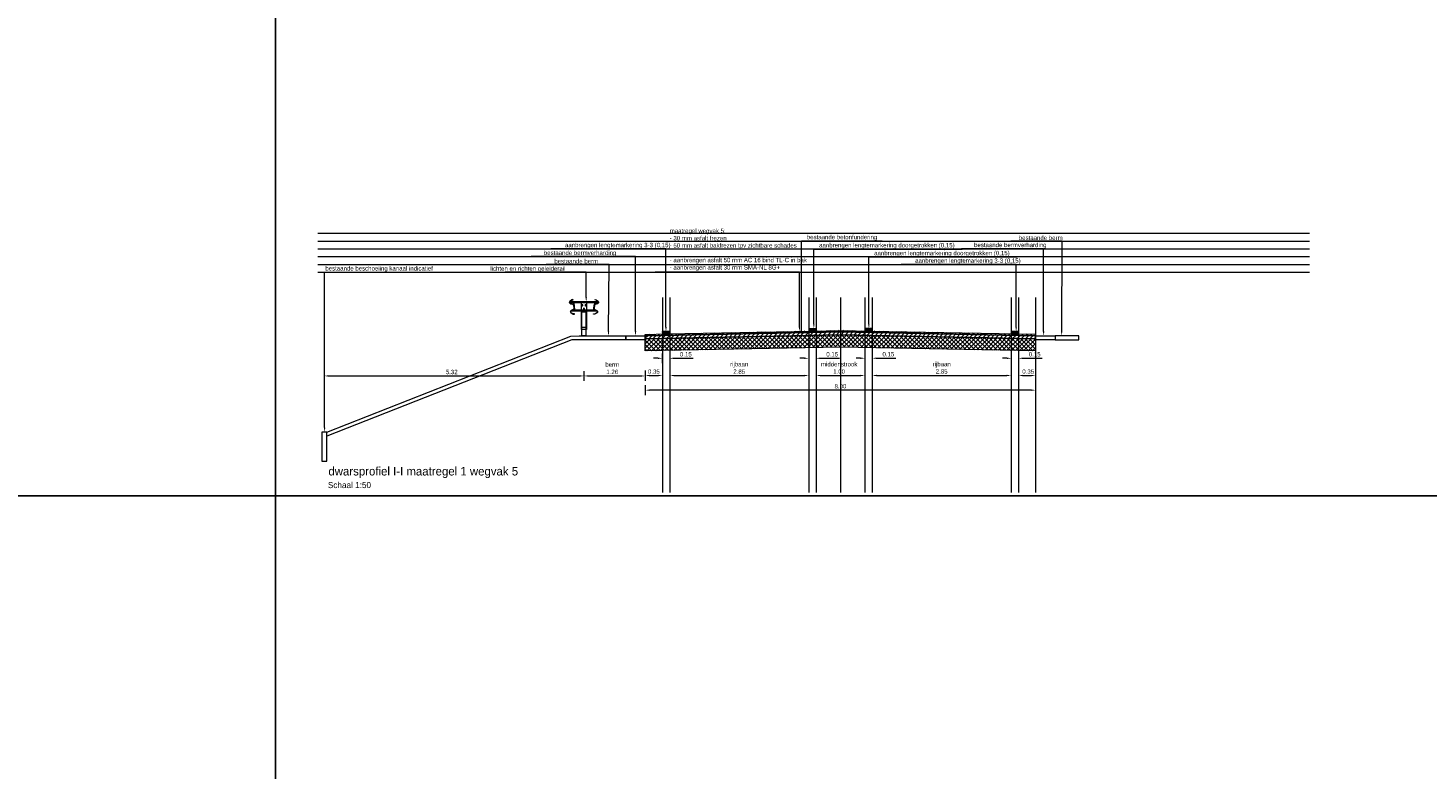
# Model space of a CAD drawing. Header units: metres. Extents: x 0 to 178216, y 0 to 407261.
# Tile 90 of 126: x 166920 to 166949, y 406220 to 406235. Entities that reach past the tile are written whole.
import ezdxf
from ezdxf import colors
from ezdxf.entities.mleader import LeaderData, LeaderLine
from ezdxf.math import Vec2, Vec3

# ---------------------------------------------------------------- set-up
doc = ezdxf.new("R2010")
doc.units = ezdxf.units.M
doc.header["$PDSIZE"] = 1
doc.layers.get('Defpoints').update_dxf_attribs({"lineweight": 18})
for name, color, linetype, lineweight in [('N-WE-VW-MARKERING_LANGS_STREEP_DOORGETROKKEN-G', 7, 'Continuous', 18), ('X-XX-AL-T35', 50, 'Continuous', 18), ('X-XX-AL-T50', 130, 'Continuous', 18), ('X-XX-AL-TEKENBLAD-M', 7, 'Continuous', 18), ('X-XX-AL-TEKENBLAD-S', 7, 'Continuous', 18), ('X-XX-AL-TEKENBLAD-T18', 10, 'Continuous', 18)]:
    doc.layers.add(name, color=color, linetype=linetype, lineweight=lineweight)
doc.layers.add('X-XX-AL-HULPLIJN-G', color=210, linetype='Continuous', lineweight=18, plot=False)
doc.styles.add('Futurabook1-1000', font='LT.TTF', dxfattribs={"height": 2.5})
doc.styles.add('NLCS-ISO-M50-T18', font='LT.TTF', dxfattribs={"height": 0.09})
doc.styles.add('NLCS-ISO-M500-T50', font='LT.TTF', dxfattribs={"height": 2.5})
doc.dimstyles.new('NLCS-M50-T18-PIJL_L2_H2', dxfattribs={"dimscale": 0.05, "dimtxt": 0.09, "dimasz": 1.8, "dimexe": 2, "dimexo": 2, "dimgap": 0.7, "dimtad": 1, "dimzin": 0, "dimdsep": 46, "dimtxsty": 'NLCS-ISO-M50-T18', "dimcen": 0, "dimdle": 2, "dimclrd": 256, "dimclre": 256, "dimclrt": 10, "dimazin": 0, "dimtfac": 1, "dimtofl": 0, "dimtmove": 0, "dimatfit": 3, "dimfxl": 2, "dimfxlon": 1, "dimtfillclr": 256, "dimtolj": 1, "dimtzin": 0, "dimlwd": -1, "dimlwe": -1, "dimarcsym": 0})
pattern_1 = [(45, (56.24933, -18.54578), (-0.044901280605, 0.044901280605), [])]

# ---------------------------------------------------------------- blocks, each defined once
blk = doc.blocks.new('*D42')
at = {"layer": 'Defpoints', "color": 0, "transparency": 16777216}
for p in [(166931.662, 406228.87), (166932.919, 406228.889), (166932.919, 406228.045)]:
    blk.add_point(p, dxfattribs=at)
at = {"layer": 'X-XX-AL-TEKENBLAD-M', "transparency": 16777216}
for p, q in [((166931.662, 406228.145), (166931.662, 406227.945)), ((166932.919, 406228.145), (166932.919, 406227.945)), ((166931.752, 406228.045), (166932.829, 406228.045))]:
    blk.add_line(p, q, dxfattribs=at)
for points in [[(166931.752, 406228.06), (166931.752, 406228.03), (166931.662, 406228.045)], [(166932.829, 406228.06), (166932.829, 406228.03), (166932.919, 406228.045)]]:
    blk.add_solid(points, dxfattribs=at)
at = {"layer": 'X-XX-AL-TEKENBLAD-M', "color": 10, "transparency": 16777216, "insert": (166932.241, 406228.203), "char_height": 0.09, "attachment_point": 5, "style": 'NLCS-ISO-M50-T18'}
blk.add_mtext('\\A1;berm\\P1.26', dxfattribs=at)
blk = doc.blocks.new('*D43')
at = {"layer": 'Defpoints', "color": 0, "transparency": 16777216}
for p in [(166931.662, 406228.87), (166931.662, 406228.045), (166926.34, 406226.886)]:
    blk.add_point(p, dxfattribs=at)
at = {"layer": 'X-XX-AL-TEKENBLAD-M', "transparency": 16777216}
for p, q in [((166926.34, 406227.945), (166926.34, 406228.145)), ((166931.662, 406228.145), (166931.662, 406227.945)), ((166926.43, 406228.045), (166931.572, 406228.045))]:
    blk.add_line(p, q, dxfattribs=at)
for points in [[(166926.43, 406228.06), (166926.43, 406228.03), (166926.34, 406228.045)], [(166931.572, 406228.06), (166931.572, 406228.03), (166931.662, 406228.045)]]:
    blk.add_solid(points, dxfattribs=at)
at = {"layer": 'X-XX-AL-TEKENBLAD-M', "color": 10, "transparency": 16777216, "insert": (166928.951, 406228.126), "char_height": 0.09, "attachment_point": 5, "style": 'NLCS-ISO-M50-T18'}
blk.add_mtext('\\A1;5.32', dxfattribs=at)
blk = doc.blocks.new('*D165')
at = {"layer": 'Defpoints', "color": 0, "transparency": 16777216}
for p in [(166936.269, 406228.967), (166933.419, 406228.908), (166936.269, 406228.054)]:
    blk.add_point(p, dxfattribs=at)
at = {"layer": 'X-XX-AL-TEKENBLAD-M', "transparency": 16777216}
for p, q in [((166933.419, 406228.154), (166933.419, 406227.954)), ((166936.269, 406228.154), (166936.269, 406227.954)), ((166933.509, 406228.054), (166936.179, 406228.054))]:
    blk.add_line(p, q, dxfattribs=at)
for points in [[(166933.509, 406228.069), (166933.509, 406228.039), (166933.419, 406228.054)], [(166936.179, 406228.069), (166936.179, 406228.039), (166936.269, 406228.054)]]:
    blk.add_solid(points, dxfattribs=at)
at = {"layer": 'X-XX-AL-TEKENBLAD-M', "color": 10, "transparency": 16777216, "insert": (166934.844, 406228.211), "char_height": 0.09, "attachment_point": 5, "style": 'NLCS-ISO-M50-T18'}
blk.add_mtext('\\A1;rijbaan\\P2.85', dxfattribs=at)
blk = doc.blocks.new('*D166')
at = {"layer": 'Defpoints', "color": 0, "transparency": 16777216}
for p in [(166936.419, 406228.968), (166937.419, 406228.968), (166937.419, 406228.054)]:
    blk.add_point(p, dxfattribs=at)
at = {"layer": 'X-XX-AL-TEKENBLAD-M', "transparency": 16777216}
for p, q in [((166936.419, 406228.154), (166936.419, 406227.954)), ((166937.419, 406228.154), (166937.419, 406227.954)), ((166936.509, 406228.054), (166937.329, 406228.054))]:
    blk.add_line(p, q, dxfattribs=at)
for points in [[(166936.509, 406228.069), (166936.509, 406228.039), (166936.419, 406228.054)], [(166937.329, 406228.069), (166937.329, 406228.039), (166937.419, 406228.054)]]:
    blk.add_solid(points, dxfattribs=at)
at = {"layer": 'X-XX-AL-TEKENBLAD-M', "color": 10, "transparency": 16777216, "insert": (166936.893, 406228.211), "char_height": 0.09, "attachment_point": 5, "style": 'NLCS-ISO-M50-T18'}
blk.add_mtext('\\A1;middenstrook\\P1.00', dxfattribs=at)
blk = doc.blocks.new('*D167')
at = {"layer": 'Defpoints', "color": 0, "transparency": 16777216}
for p in [(166937.569, 406228.965), (166940.419, 406228.908), (166940.419, 406228.055)]:
    blk.add_point(p, dxfattribs=at)
at = {"layer": 'X-XX-AL-TEKENBLAD-M', "transparency": 16777216}
for p, q in [((166937.569, 406228.155), (166937.569, 406227.955)), ((166940.419, 406228.155), (166940.419, 406227.955)), ((166937.659, 406228.055), (166940.329, 406228.055))]:
    blk.add_line(p, q, dxfattribs=at)
for points in [[(166937.659, 406228.07), (166937.659, 406228.04), (166937.569, 406228.055)], [(166940.329, 406228.07), (166940.329, 406228.04), (166940.419, 406228.055)]]:
    blk.add_solid(points, dxfattribs=at)
at = {"layer": 'X-XX-AL-TEKENBLAD-M', "color": 10, "transparency": 16777216, "insert": (166938.994, 406228.213), "char_height": 0.09, "attachment_point": 5, "style": 'NLCS-ISO-M50-T18'}
blk.add_mtext('\\A1;rijbaan\\P2.85', dxfattribs=at)
blk = doc.blocks.new('*D168')
at = {"layer": 'Defpoints', "color": 0, "transparency": 16777216}
for p in [(166940.569, 406228.906), (166940.919, 406228.899), (166940.919, 406228.054)]:
    blk.add_point(p, dxfattribs=at)
at = {"layer": 'X-XX-AL-TEKENBLAD-M', "transparency": 16777216}
for p, q in [((166940.569, 406228.154), (166940.569, 406227.954)), ((166940.919, 406228.154), (166940.919, 406227.954)), ((166940.659, 406228.054), (166940.829, 406228.054))]:
    blk.add_line(p, q, dxfattribs=at)
for points in [[(166940.659, 406228.069), (166940.659, 406228.039), (166940.569, 406228.054)], [(166940.829, 406228.069), (166940.829, 406228.039), (166940.919, 406228.054)]]:
    blk.add_solid(points, dxfattribs=at)
at = {"layer": 'X-XX-AL-TEKENBLAD-M', "color": 10, "transparency": 16777216, "insert": (166940.767, 406228.135), "char_height": 0.09, "attachment_point": 5, "style": 'NLCS-ISO-M50-T18'}
blk.add_mtext('\\A1;0.35', dxfattribs=at)
blk = doc.blocks.new('*D169')
at = {"layer": 'Defpoints', "color": 0, "transparency": 16777216}
for p in [(166932.919, 406228.898), (166933.269, 406228.905), (166933.269, 406228.054)]:
    blk.add_point(p, dxfattribs=at)
at = {"layer": 'X-XX-AL-TEKENBLAD-M', "transparency": 16777216}
for p, q in [((166932.919, 406228.154), (166932.919, 406227.954)), ((166933.269, 406228.154), (166933.269, 406227.954)), ((166933.009, 406228.054), (166933.179, 406228.054))]:
    blk.add_line(p, q, dxfattribs=at)
for points in [[(166933.009, 406228.069), (166933.009, 406228.039), (166932.919, 406228.054)], [(166933.179, 406228.069), (166933.179, 406228.039), (166933.269, 406228.054)]]:
    blk.add_solid(points, dxfattribs=at)
at = {"layer": 'X-XX-AL-TEKENBLAD-M', "color": 10, "transparency": 16777216, "insert": (166933.094, 406228.135), "char_height": 0.09, "attachment_point": 5, "style": 'NLCS-ISO-M50-T18'}
blk.add_mtext('\\A1;0.35', dxfattribs=at)
blk = doc.blocks.new('*D172')
at = {"layer": 'Defpoints', "color": 0, "transparency": 16777216}
for p in [(166932.919, 406228.558), (166940.919, 406228.559), (166932.919, 406227.754)]:
    blk.add_point(p, dxfattribs=at)
at = {"layer": 'X-XX-AL-TEKENBLAD-M', "transparency": 16777216}
for p, q in [((166932.919, 406227.854), (166932.919, 406227.654)), ((166940.919, 406227.854), (166940.919, 406227.654)), ((166940.829, 406227.754), (166933.009, 406227.754))]:
    blk.add_line(p, q, dxfattribs=at)
for points in [[(166933.009, 406227.769), (166933.009, 406227.739), (166932.919, 406227.754)], [(166940.829, 406227.769), (166940.829, 406227.739), (166940.919, 406227.754)]]:
    blk.add_solid(points, dxfattribs=at)
at = {"layer": 'X-XX-AL-TEKENBLAD-M', "color": 10, "transparency": 16777216, "insert": (166936.919, 406227.834), "char_height": 0.09, "attachment_point": 5, "style": 'NLCS-ISO-M50-T18'}
blk.add_mtext('\\A1;8.00', dxfattribs=at)
blk = doc.blocks.new('*D170')
at = {"layer": 'Defpoints', "color": 0, "transparency": 16777216}
for p in [(166933.268, 406228.905), (166933.419, 406228.908), (166933.419, 406228.408)]:
    blk.add_point(p, dxfattribs=at)
at = {"layer": 'X-XX-AL-TEKENBLAD-M', "transparency": 16777216}
for p, q in [((166933.178, 406228.408), (166933.088, 406228.408)), ((166933.268, 406228.508), (166933.268, 406228.308)), ((166933.419, 406228.508), (166933.419, 406228.308)), ((166933.509, 406228.408), (166933.9, 406228.408))]:
    blk.add_line(p, q, dxfattribs=at)
for points in [[(166933.178, 406228.423), (166933.178, 406228.393), (166933.268, 406228.408)], [(166933.509, 406228.423), (166933.509, 406228.393), (166933.419, 406228.408)]]:
    blk.add_solid(points, dxfattribs=at)
at = {"layer": 'X-XX-AL-TEKENBLAD-M', "color": 10, "transparency": 16777216, "insert": (166933.75, 406228.489), "char_height": 0.09, "attachment_point": 5, "style": 'NLCS-ISO-M50-T18'}
blk.add_mtext('\\A1;0.15', dxfattribs=at)
blk = doc.blocks.new('*D171')
at = {"layer": 'Defpoints', "color": 0, "transparency": 16777216}
for p in [(166936.269, 406228.967), (166936.419, 406228.968), (166936.419, 406228.408)]:
    blk.add_point(p, dxfattribs=at)
at = {"layer": 'X-XX-AL-TEKENBLAD-M', "transparency": 16777216}
for p, q in [((166936.179, 406228.408), (166936.089, 406228.408)), ((166936.269, 406228.508), (166936.269, 406228.308)), ((166936.419, 406228.508), (166936.419, 406228.308)), ((166936.509, 406228.408), (166936.9, 406228.408))]:
    blk.add_line(p, q, dxfattribs=at)
for points in [[(166936.179, 406228.423), (166936.179, 406228.393), (166936.269, 406228.408)], [(166936.509, 406228.423), (166936.509, 406228.393), (166936.419, 406228.408)]]:
    blk.add_solid(points, dxfattribs=at)
at = {"layer": 'X-XX-AL-TEKENBLAD-M', "color": 10, "transparency": 16777216, "insert": (166936.75, 406228.489), "char_height": 0.09, "attachment_point": 5, "style": 'NLCS-ISO-M50-T18'}
blk.add_mtext('\\A1;0.15', dxfattribs=at)
blk = doc.blocks.new('*D173')
at = {"layer": 'Defpoints', "color": 0, "transparency": 16777216}
for p in [(166937.42, 406229.019), (166937.57, 406229.016), (166937.57, 406228.409)]:
    blk.add_point(p, dxfattribs=at)
at = {"layer": 'X-XX-AL-TEKENBLAD-M', "transparency": 16777216}
for p, q in [((166937.33, 406228.409), (166937.24, 406228.409)), ((166937.42, 406228.509), (166937.42, 406228.309)), ((166937.57, 406228.509), (166937.57, 406228.309)), ((166937.66, 406228.409), (166938.051, 406228.409))]:
    blk.add_line(p, q, dxfattribs=at)
for points in [[(166937.33, 406228.424), (166937.33, 406228.394), (166937.42, 406228.409)], [(166937.66, 406228.424), (166937.66, 406228.394), (166937.57, 406228.409)]]:
    blk.add_solid(points, dxfattribs=at)
at = {"layer": 'X-XX-AL-TEKENBLAD-M', "color": 10, "transparency": 16777216, "insert": (166937.901, 406228.49), "char_height": 0.09, "attachment_point": 5, "style": 'NLCS-ISO-M50-T18'}
blk.add_mtext('\\A1;0.15', dxfattribs=at)
blk = doc.blocks.new('*D174')
at = {"layer": 'Defpoints', "color": 0, "transparency": 16777216}
for p in [(166940.42, 406228.958), (166940.57, 406228.955), (166940.57, 406228.408)]:
    blk.add_point(p, dxfattribs=at)
at = {"layer": 'X-XX-AL-TEKENBLAD-M', "transparency": 16777216}
for p, q in [((166940.33, 406228.408), (166940.24, 406228.408)), ((166940.42, 406228.508), (166940.42, 406228.308)), ((166940.57, 406228.508), (166940.57, 406228.308)), ((166940.66, 406228.408), (166941.051, 406228.408))]:
    blk.add_line(p, q, dxfattribs=at)
for points in [[(166940.33, 406228.423), (166940.33, 406228.393), (166940.42, 406228.408)], [(166940.66, 406228.423), (166940.66, 406228.393), (166940.57, 406228.408)]]:
    blk.add_solid(points, dxfattribs=at)
at = {"layer": 'X-XX-AL-TEKENBLAD-M', "color": 10, "transparency": 16777216, "insert": (166940.901, 406228.489), "char_height": 0.09, "attachment_point": 5, "style": 'NLCS-ISO-M50-T18'}
blk.add_mtext('\\A1;0.15', dxfattribs=at)

msp = doc.modelspace()

# ---------------------------------------------------------------- hatches: boundary and pattern name
at = {"layer": 'N-WE-VW-MARKERING_LANGS_STREEP_DOORGETROKKEN-G', "transparency": 33554559}
h = msp.add_hatch(color=256, dxfattribs=at)
h.dxf.hatch_style = 1
h.paths.add_polyline_path([(166936.418, 406229.0182), (166936.268, 406229.0152), (166936.269, 406228.9652), (166936.419, 406228.9682)])
h = msp.add_hatch(color=256, dxfattribs=at)
h.dxf.hatch_style = 1
h.paths.add_polyline_path([(166937.5699, 406229.0161), (166937.42, 406229.0191), (166937.419, 406228.9691), (166937.5689, 406228.9661)])
h = msp.add_hatch(color=256, dxfattribs=at)
h.dxf.hatch_style = 1
h.paths.add_polyline_path([(166933.4179, 406228.9583), (166933.268, 406228.9552), (166933.269, 406228.9052), (166933.419, 406228.9083)])
h = msp.add_hatch(color=256, dxfattribs=at)
h.dxf.hatch_style = 1
h.paths.add_polyline_path([(166940.5699, 406228.955), (166940.42, 406228.958), (166940.419, 406228.908), (166940.5689, 406228.905)])
at = {"layer": 'X-XX-AL-TEKENBLAD-S', "transparency": 33554687}
h = msp.add_hatch(dxfattribs=at)
h.set_pattern_fill('ANSI31', color=256, scale=0.02, angle=270)
h.set_pattern_definition([(315, (56.24933, 21.45422), (0.044901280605, 0.044901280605), [])])
h.paths.add_polyline_path([(166932.9277, 406228.8984), (166936.919, 406228.9787), (166940.9191, 406228.8991), (166940.9185, 406228.8691), (166936.919, 406228.9487), (166932.9277, 406228.8684)])
at = {"layer": 'X-XX-AL-TEKENBLAD-S'}
h = msp.add_hatch(dxfattribs=at)
h.set_pattern_fill('ANSI31', color=8, scale=0.02)
h.set_pattern_definition(pattern_1)
h.paths.add_polyline_path([(166936.919, 406228.9487), (166932.9189, 406228.8682), (166932.9191, 406228.8082), (166936.919, 406228.8887), (166940.9191, 406228.8091), (166940.9185, 406228.8691)])
h = msp.add_hatch(dxfattribs=at)
h.set_pattern_fill('ANSI31', color=8, scale=0.02)
h.set_pattern_definition(pattern_1)
h.paths.add_polyline_path([(166932.919, 406228.8682), (166936.919, 406228.9487), (166940.9185, 406228.8691), (166940.9191, 406228.8091), (166936.919, 406228.8887), (166932.919, 406228.8082)])
h = msp.add_hatch(dxfattribs=at)
h.set_pattern_fill('ANSI37', color=8, scale=0.02, angle=270)
h.set_pattern_definition([(315, (0.00879, -20.30842), (0.044901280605, 0.044901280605), []), (45, (0.00879, -20.30842), (-0.044901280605, 0.044901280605), [])])
h.paths.add_polyline_path([(166932.9191, 406228.8086), (166936.9191, 406228.889), (166940.9192, 406228.8095), (166940.9192, 406228.5595), (166936.9191, 406228.639), (166932.9191, 406228.5588)])

# ---------------------------------------------------------------- linework, layer by layer
at = {"layer": 'N-WE-VW-MARKERING_LANGS_STREEP_DOORGETROKKEN-G', "flags": 128}
for points in [[(166936.418, 406229.0182), (166936.268, 406229.0152), (166936.269, 406228.9652), (166936.419, 406228.9682), (166936.418, 406229.0182)], [(166937.5699, 406229.0161), (166937.42, 406229.0191), (166937.419, 406228.9691), (166937.5689, 406228.9661), (166937.5699, 406229.0161)], [(166933.4179, 406228.9583), (166933.268, 406228.9552), (166933.269, 406228.9052), (166933.419, 406228.9083), (166933.4179, 406228.9583)], [(166940.5699, 406228.955), (166940.42, 406228.958), (166940.419, 406228.908), (166940.5689, 406228.905), (166940.5699, 406228.955)]]:
    msp.add_lwpolyline(points, close=True, dxfattribs=at)
at = {"layer": 'X-XX-AL-HULPLIJN-G', "flags": 128}
for points in [[(166875.3375, 406245.5848), (166875.3375, 406225.5848), (166925.3375, 406225.5848), (166925.3375, 406245.5848)], [(166925.3375, 406245.5848), (166925.3375, 406225.5848), (166975.3375, 406225.5848), (166975.3375, 406245.5848)], [(166875.3375, 406225.5848), (166875.3375, 406205.5848), (166925.3375, 406205.5848), (166925.3375, 406225.5848)], [(166925.3375, 406225.5848), (166925.3375, 406205.5848), (166975.3375, 406205.5848), (166975.3375, 406225.5848)]]:
    msp.add_lwpolyline(points, close=True, dxfattribs=at)
for points in [[(166926.2063, 406230.9723), (166946.536, 406230.9723)], [(166926.2063, 406230.8123), (166946.536, 406230.8123)], [(166926.2063, 406230.6523), (166946.536, 406230.6523)], [(166926.2063, 406230.4923), (166946.536, 406230.4923)], [(166926.2063, 406230.3323), (166946.536, 406230.3323)], [(166926.2063, 406230.1723), (166946.536, 406230.1723)], [(166933.269, 406229.6526), (166933.269, 406225.6526)], [(166933.419, 406229.6526), (166933.419, 406225.6526)], [(166936.269, 406229.6526), (166936.269, 406225.6526)], [(166936.419, 406229.6526), (166936.419, 406225.6526)], [(166936.919, 406229.6526), (166936.919, 406225.6526)], [(166937.419, 406229.6526), (166937.419, 406225.6526)], [(166937.569, 406229.6526), (166937.569, 406225.6526)], [(166940.419, 406229.6526), (166940.419, 406225.6526)], [(166940.569, 406229.6526), (166940.569, 406225.6526)], [(166940.919, 406229.6526), (166940.919, 406225.6526)]]:
    msp.add_lwpolyline(points, dxfattribs=at)
at = {"layer": 'X-XX-AL-TEKENBLAD-S', "transparency": 33554687}
for p, q in [((166931.3727, 406229.565), (166931.3754, 406229.542)), ((166931.9527, 406229.565), (166931.3727, 406229.565)), ((166931.9501, 406229.542), (166931.3754, 406229.542)), ((166931.4473, 406229.542), (166931.4625, 406229.397)), ((166931.4511, 406229.542), (166931.4664, 406229.397)), ((166931.6124, 406228.9975), (166931.6124, 406229.5522)), ((166931.6124, 406229.5522), (166931.7124, 406229.5522)), ((166931.7124, 406229.5522), (166931.7124, 406228.9975)), ((166931.8744, 406229.542), (166931.8591, 406229.397)), ((166931.8782, 406229.542), (166931.863, 406229.397)), ((166931.9527, 406229.565), (166931.9501, 406229.542)), ((166931.4307, 406229.374), (166931.3951, 406229.374)), ((166931.3951, 406229.371), (166931.3951, 406229.374)), ((166931.9304, 406229.371), (166931.3951, 406229.371)), ((166931.4307, 406229.374), (166931.4547, 406229.397)), ((166931.4575, 406229.5178), (166931.4537, 406229.5174)), ((166931.8707, 406229.397), (166931.4547, 406229.397)), ((166931.4575, 406229.5178), (166931.4685, 406229.413)), ((166931.4685, 406229.413), (166931.4647, 406229.4126)), ((166931.6124, 406229.3622), (166931.7124, 406229.3622)), ((166931.6124, 406229.3572), (166931.7124, 406229.3572)), ((166931.6124, 406229.3458), (166931.6174, 406229.3458)), ((166931.6174, 406228.8704), (166931.6174, 406229.3458)), ((166931.6196, 406229.4952), (166931.6458, 406229.4952)), ((166931.6324, 406229.4753), (166931.6324, 406229.5138)), ((166931.6491, 406229.4252), (166931.6749, 406229.4252)), ((166931.6624, 406229.3976), (166931.6624, 406229.4438)), ((166931.6796, 406229.4952), (166931.7058, 406229.4952)), ((166931.6924, 406229.4765), (166931.6924, 406229.5138)), ((166931.7074, 406229.3458), (166931.7124, 406229.3458)), ((166931.7074, 406228.8704), (166931.7074, 406229.3458)), ((166931.868, 406229.5178), (166931.857, 406229.413)), ((166931.857, 406229.413), (166931.8608, 406229.4126)), ((166931.868, 406229.5178), (166931.8718, 406229.5174)), ((166931.8707, 406229.397), (166931.8947, 406229.374)), ((166931.9304, 406229.374), (166931.8947, 406229.374)), ((166931.9304, 406229.371), (166931.9304, 406229.374)), ((166931.7124, 406228.9975), (166931.6124, 406228.9975)), ((166931.7074, 406229.0425), (166931.6174, 406229.0425)), ((166931.6125, 406228.8704), (166931.606, 406228.8654)), ((166931.7125, 406228.8704), (166931.6125, 406228.8704)), ((166931.7125, 406228.8704), (166931.719, 406228.8654))]:
    msp.add_line(p, q, dxfattribs=at)
at = {"layer": 'X-XX-AL-TEKENBLAD-S', "transparency": 33554687, "flags": 128}
for points in [[(166931.4684, 406229.3166), (166931.4428, 406229.3179), (166931.3993, 406229.3396, -0.6229229), (166931.3996, 406229.3827), (166931.4419, 406229.4031, 0.3165431), (166931.4587, 406229.4333), (166931.4524, 406229.493, 0.3149109), (166931.4299, 406229.5189), (166931.3839, 406229.5305, -0.6226296), (166931.3749, 406229.5726), (166931.4128, 406229.6025), (166931.4377, 406229.6091), (166931.4369, 406229.612), (166931.4115, 406229.6053), (166931.373, 406229.5749, 0.6226296), (166931.3832, 406229.5275), (166931.4292, 406229.516, -0.3149109), (166931.4495, 406229.4926), (166931.4557, 406229.433, -0.3165431), (166931.4406, 406229.4058), (166931.3983, 406229.3854, 0.6229229), (166931.3979, 406229.3369), (166931.442, 406229.3149), (166931.4683, 406229.3136)], [(166931.8571, 406229.3166), (166931.8827, 406229.3179), (166931.9262, 406229.3396, 0.6229229), (166931.9259, 406229.3827), (166931.8836, 406229.4031, -0.3165431), (166931.8668, 406229.4333), (166931.873, 406229.493, -0.3149109), (166931.8956, 406229.5189), (166931.9416, 406229.5305, 0.6226296), (166931.9506, 406229.5726), (166931.9126, 406229.6025), (166931.8878, 406229.6091), (166931.8886, 406229.612), (166931.914, 406229.6053), (166931.9525, 406229.5749, -0.6226296), (166931.9423, 406229.5275), (166931.8963, 406229.516, 0.3149109), (166931.876, 406229.4926), (166931.8698, 406229.433, 0.3165431), (166931.8849, 406229.4058), (166931.9272, 406229.3854, -0.6229229), (166931.9276, 406229.3369), (166931.8835, 406229.3149), (166931.8572, 406229.3136)], [(166931.629, 406229.4832, 0.5773503), (166931.6359, 406229.4832), (166931.6402, 406229.4907, 1.7320508), (166931.6246, 406229.4907)], [(166931.659, 406229.4132, 0.5773503), (166931.6659, 406229.4132), (166931.6702, 406229.4207, 1.7320508), (166931.6546, 406229.4207)], [(166931.689, 406229.4832, 0.5773503), (166931.6959, 406229.4832), (166931.7002, 406229.4907, 1.7320508), (166931.6846, 406229.4907)]]:
    msp.add_lwpolyline(points, format="xyb", close=True, dxfattribs=at)
at = {"layer": 'X-XX-AL-TEKENBLAD-S', "flags": 128}
msp.add_lwpolyline([(166932.919, 406228.8982), (166933.3576, 406228.907), (166936.349, 406228.9668), (166936.919, 406228.9787), (166937.5327, 406228.9668), (166940.5381, 406228.9067), (166940.9191, 406228.8991), (166940.9185, 406228.8691), (166940.5627, 406228.8762), (166936.919, 406228.9487), (166932.919, 406228.8682), (166932.919, 406228.8982)], dxfattribs=at)
at = {"layer": 'X-XX-AL-TEKENBLAD-S', "color": 8, "flags": 128}
msp.add_lwpolyline([(166926.3906, 406226.8946), (166931.39, 406228.8646), (166931.5627, 406228.865), (166932.1186, 406228.8663), (166932.5192, 406228.8682), (166932.5192, 406228.7882), (166931.4146, 406228.7882), (166926.3906, 406226.8084), (166926.3906, 406226.8946)], dxfattribs=at)
for points in [[(166932.5192, 406228.8682), (166932.919, 406228.8682), (166932.919, 406228.7882), (166932.5192, 406228.7882)], [(166932.919, 406228.8682), (166936.919, 406228.9487), (166940.9185, 406228.8691), (166940.9185, 406228.8691), (166940.9191, 406228.8091), (166936.919, 406228.8887), (166932.919, 406228.8082), (166932.919, 406228.8682)], [(166932.9191, 406228.8086), (166936.9191, 406228.889), (166940.9192, 406228.8095), (166940.9192, 406228.8095), (166940.9192, 406228.5595), (166936.9191, 406228.639), (166932.9191, 406228.5588), (166932.9191, 406228.8086)], [(166940.9191, 406228.8695), (166941.3189, 406228.8695), (166941.3189, 406228.7895), (166940.9191, 406228.7895)], [(166941.8089, 406228.8695), (166941.3189, 406228.8695), (166941.3189, 406228.7895), (166941.8089, 406228.7895)], [(166926.2906, 406226.8946), (166926.2906, 406226.2946), (166926.3906, 406226.2946), (166926.3906, 406226.8946)]]:
    msp.add_lwpolyline(points, close=True, dxfattribs=at)

# ---------------------------------------------------------------- texts
at = {"layer": 'X-XX-AL-T35', "insert": (166926.4134, 406225.8698), "char_height": 0.125, "attachment_point": 1, "style": 'Futurabook1-1000'}
msp.add_mtext_dynamic_manual_height_columns('Schaal 1:50', width=5.387368, gutter_width=1.75, heights=[0], dxfattribs=at)
at = {"layer": 'X-XX-AL-T50', "insert": (166926.423, 406226.1787), "char_height": 0.175, "attachment_point": 1, "style": 'Futurabook1-1000'}
msp.add_mtext_dynamic_manual_height_columns('dwarsprofiel I-I maatregel 1 wegvak 5', width=8.139484, gutter_width=2.5, heights=[0], dxfattribs=at)

# ---------------------------------------------------------------- dimensions: what is measured, and where the dimension line sits
at = {"layer": 'X-XX-AL-TEKENBLAD-M'}
for base, p1, p2, picture, middle in [((166936.269, 406228.0538), (166933.419, 406228.9085), (166936.269, 406228.9669), '*D165', (166934.844, 406228.2115)), ((166940.419, 406228.0552), (166937.569, 406228.9655), (166940.419, 406228.9085), '*D167', (166938.994, 406228.2129))]:
    dim = msp.add_linear_dim(base=base, p1=p1, p2=p2, text='rijbaan\\P<>', dimstyle='NLCS-M50-T18-PIJL_L2_H2', dxfattribs=at)
    dim.commit()
    dim.dimension.update_dxf_attribs({"geometry": picture, "text_midpoint": middle})
for base, p1, p2, picture, middle in [((166936.419, 406228.4082), (166936.269, 406228.9669), (166936.419, 406228.9685), '*D171', (166936.7497, 406228.4889)), ((166937.5699, 406228.4092), (166937.42, 406229.0191), (166937.5699, 406229.0161), '*D173', (166937.9006, 406228.4899)), ((166933.419, 406228.4083), (166933.268, 406228.9054), (166933.419, 406228.9085), '*D170', (166933.7497, 406228.4891)), ((166940.5699, 406228.4082), (166940.42, 406228.958), (166940.5699, 406228.955), '*D174', (166940.9006, 406228.4889)), ((166932.919, 406227.7537), (166940.919, 406228.5591), (166932.919, 406228.5584), '*D172', (166936.919, 406227.8344))]:
    dim = msp.add_linear_dim(base=base, p1=p1, p2=p2, dimstyle='NLCS-M50-T18-PIJL_L2_H2', dxfattribs=at)
    dim.commit()
    dim.dimension.update_dxf_attribs({"geometry": picture, "text_midpoint": middle})
for base, p1, p2, text, picture, middle in [((166937.419, 406228.0537), (166936.419, 406228.9685), (166937.419, 406228.9685), 'middenstrook\\P<>', '*D166', (166936.8929, 406228.0537)), ((166932.9187, 406228.0449), (166931.6625, 406228.8704), (166932.9187, 406228.8895), 'berm\\P<>', '*D42', (166932.2406, 406228.0449))]:
    dim = msp.add_linear_dim(base=base, p1=p1, p2=p2, text=text, dimstyle='NLCS-M50-T18-PIJL_L2_H2', dxfattribs=at)
    dim.commit()
    dim.dimension.update_dxf_attribs({"geometry": picture, "text_midpoint": middle, "dimtype": 160})
for base, p1, p2, picture, middle in [((166931.6625, 406228.0449), (166926.3403, 406226.8858), (166931.6625, 406228.8704), '*D43', (166928.9514, 406228.0449)), ((166933.269, 406228.054), (166932.919, 406228.8982), (166933.269, 406228.9052), '*D169', (166933.094, 406228.054)), ((166940.9191, 406228.0543), (166940.569, 406228.9061), (166940.9191, 406228.8991), '*D168', (166940.7666, 406228.0543))]:
    dim = msp.add_linear_dim(base=base, p1=p1, p2=p2, dimstyle='NLCS-M50-T18-PIJL_L2_H2', dxfattribs=at)
    dim.commit()
    dim.dimension.update_dxf_attribs({"geometry": picture, "text_midpoint": middle, "dimtype": 160})

# ---------------------------------------------------------------- leaders
at = {"layer": 'X-XX-AL-TEKENBLAD-T18'}
ml = msp.add_multileader_mtext('Standard', dxfattribs=at)
ml.set_content('maatregel wegvak 5: \\P- 30 mm asfalt frezen \\P- 50 mm asfalt bakfrezen tpv zichtbare schades\\P\\P- aanbrengen asfalt 50 mm AC 16 bind TL-C in bak\\P- aanbrengen asfalt 30 mm SMA-NL 8G+', color=256, style='NLCS-ISO-M50-T18')
ml.set_leader_properties(color=256, linetype='ByLayer', lineweight=-1)
ml.build(insert=Vec2(0, 0))
ml.multileader.update_dxf_attribs({"text_left_attachment_type": 5, "text_right_attachment_type": 5, "dogleg_length": 0.09, "arrow_head_size": 0.09})
ctx = ml.context
ctx.base_point, ctx.char_height, ctx.arrow_head_size, ctx.landing_gap_size, ctx.plane_origin = Vec3(166933.4014, 406230.1723), 0.09, 0.09, 0.018, Vec3(166936.1531, 406229.2925)
ctx.left_attachment, ctx.right_attachment = 5, 5
notes = []
notes.append((ctx, [(1, (1, 1, 0), (166936.0782, 406230.1723), (-1, 0), 0.09, [(0, [(166936.0782, 406228.9604)], 0, [])])]))
ctx.mtext.insert, ctx.mtext.flow_direction = Vec3(166933.4194, 406231.068), 5
ml = msp.add_multileader_mtext('Standard', dxfattribs=at)
ml.set_content('aanbrengen lengtemarkering 3-3 (0,15)', color=256, style='NLCS-ISO-M50-T18')
ml.set_leader_properties(color=256, linetype='ByLayer', lineweight=-1)
ml.build(insert=Vec2(0, 0))
ml.multileader.update_dxf_attribs({"text_left_attachment_type": 5, "text_right_attachment_type": 5, "dogleg_length": 0.09, "arrow_head_size": 0.09})
ctx = ml.context
ctx.base_point, ctx.char_height, ctx.arrow_head_size, ctx.landing_gap_size, ctx.plane_origin = Vec3(166931.2551, 406230.6523), 0.09, 0.09, 0.018, Vec3(166933.4178, 406229.2842)
ctx.left_attachment, ctx.right_attachment = 5, 5
notes.append((ctx, [(1, (1, 1, 0), (166933.3429, 406230.6523), (-1, 0), 0.09, [(0, [(166933.3429, 406228.9567)], 0, [])])]))
ctx.mtext.insert, ctx.mtext.flow_direction = Vec3(166931.2731, 406230.7761), 5
ml = msp.add_multileader_mtext('Standard', dxfattribs=at)
ml.set_content('{\\fFutura Book|b0|i0|c0|p2;bestaande betonfundering}', color=256, style='NLCS-ISO-M500-T50')
ml.set_leader_properties(color=256, linetype='ByLayer', lineweight=-1)
ml.build(insert=Vec2(0, 0))
ml.multileader.update_dxf_attribs({"text_left_attachment_type": 5, "text_right_attachment_type": 5, "dogleg_length": 0.09, "arrow_head_size": 0.09})
ctx = ml.context
ctx.base_point, ctx.char_height, ctx.arrow_head_size, ctx.landing_gap_size, ctx.plane_origin = Vec3(166936.2119, 406230.8142), 0.09, 0.09, 0.018, Vec3(166936.0469, 406229.1942)
ctx.left_attachment, ctx.right_attachment = 5, 5
notes.append((ctx, [(1, (1, 1, 0), (166936.1219, 406230.8142), (1, 0), 0.09, [(0, [(166936.1217, 406228.8727)], 0, [])])]))
ctx.mtext.insert, ctx.mtext.rotation, ctx.mtext.flow_direction = Vec3(166936.2299, 406230.9395), 6.2831853, 5
ml = msp.add_multileader_mtext('Standard', dxfattribs=at)
ml.set_content('aanbrengen lengtemarkering doorgetrokken (0,15)', color=256, style='NLCS-ISO-M50-T18')
ml.set_leader_properties(color=256, linetype='ByLayer', lineweight=-1)
ml.build(insert=Vec2(0, 0))
ml.multileader.update_dxf_attribs({"text_left_attachment_type": 5, "text_right_attachment_type": 5, "dogleg_length": 0.09, "arrow_head_size": 0.09})
ctx = ml.context
ctx.base_point, ctx.char_height, ctx.arrow_head_size, ctx.landing_gap_size, ctx.plane_origin = Vec3(166936.4645, 406230.6476), 0.09, 0.09, 0.018, Vec3(166936.2996, 406229.3449)
ctx.left_attachment, ctx.right_attachment = 5, 5
notes.append((ctx, [(1, (1, 1, 0), (166936.3745, 406230.6476), (1, 0), 0.09, [(0, [(166936.3745, 406229.0174)], 0, [])])]))
ctx.mtext.insert, ctx.mtext.rotation, ctx.mtext.flow_direction = Vec3(166936.4825, 406230.7714), 6.2831853, 5
ml = msp.add_multileader_mtext('Standard', dxfattribs=at)
ml.set_content('bestaande bermverharding', color=256, style='NLCS-ISO-M50-T18')
ml.set_leader_properties(color=256, linetype='ByLayer', lineweight=-1)
ml.build(insert=Vec2(0, 0))
ml.multileader.update_dxf_attribs({"text_left_attachment_type": 5, "text_right_attachment_type": 5, "dogleg_length": 0.09, "arrow_head_size": 0.09})
ctx = ml.context
ctx.base_point, ctx.char_height, ctx.arrow_head_size, ctx.landing_gap_size, ctx.plane_origin = Vec3(166939.64, 406230.6535), 0.09, 0.09, 0.018, Vec3(166941.1611, 406229.2391)
ctx.left_attachment, ctx.right_attachment = 5, 5
notes.append((ctx, [(1, (1, 1, 0), (166941.0843, 406230.6535), (-1, 0), 0.09, [(0, [(166941.0843, 406228.8695)], 0, [])])]))
ctx.mtext.insert, ctx.mtext.flow_direction = Vec3(166939.658, 406230.7773), 5
ml = msp.add_multileader_mtext('Standard', dxfattribs=at)
ml.set_content('bestaande berm', color=256, style='NLCS-ISO-M50-T18')
ml.set_leader_properties(color=256, linetype='ByLayer', lineweight=-1)
ml.build(insert=Vec2(0, 0))
ml.multileader.update_dxf_attribs({"text_left_attachment_type": 5, "text_right_attachment_type": 5, "dogleg_length": 0.09, "arrow_head_size": 0.09})
ctx = ml.context
ctx.base_point, ctx.char_height, ctx.arrow_head_size, ctx.landing_gap_size, ctx.plane_origin = Vec3(166940.5574, 406230.8123), 0.09, 0.09, 0.018, Vec3(166941.5431, 406229.227)
ctx.left_attachment, ctx.right_attachment = 5, 5
notes.append((ctx, [(1, (1, 1, 0), (166941.4663, 406230.8123), (-1, 0), 0.09, [(0, [(166941.4535, 406228.8695)], 0, [])])]))
ctx.mtext.insert, ctx.mtext.flow_direction = Vec3(166940.5754, 406230.9243), 5
ml = msp.add_multileader_mtext('Standard', dxfattribs=at)
ml.set_content('bestaande bermverharding', color=256, style='NLCS-ISO-M50-T18')
ml.set_leader_properties(color=256, linetype='ByLayer', lineweight=-1)
ml.build(insert=Vec2(0, 0))
ml.multileader.update_dxf_attribs({"text_left_attachment_type": 5, "text_right_attachment_type": 5, "dogleg_length": 0.09, "arrow_head_size": 0.09})
ctx = ml.context
ctx.base_point, ctx.char_height, ctx.arrow_head_size, ctx.landing_gap_size, ctx.plane_origin = Vec3(166930.8218, 406230.4923), 0.09, 0.09, 0.018, Vec3(166932.7959, 406229.2379)
ctx.left_attachment, ctx.right_attachment = 5, 5
notes.append((ctx, [(1, (1, 1, 0), (166932.7191, 406230.4923), (-1, 0), 0.5429, [(0, [(166932.7191, 406228.8682)], 0, [])])]))
ctx.mtext.insert, ctx.mtext.flow_direction = Vec3(166930.8398, 406230.6161), 5
ml = msp.add_multileader_mtext('Standard', dxfattribs=at)
ml.set_content('bestaande berm', color=256, style='NLCS-ISO-M50-T18')
ml.set_leader_properties(color=256, linetype='ByLayer', lineweight=-1)
ml.build(insert=Vec2(0, 0))
ml.multileader.update_dxf_attribs({"text_left_attachment_type": 5, "text_right_attachment_type": 5, "dogleg_length": 0.09, "arrow_head_size": 0.09})
ctx = ml.context
ctx.base_point, ctx.char_height, ctx.arrow_head_size, ctx.landing_gap_size, ctx.plane_origin = Vec3(166931.0365, 406230.3323), 0.09, 0.09, 0.018, Vec3(166932.2539, 406229.2359)
ctx.left_attachment, ctx.right_attachment = 5, 5
notes.append((ctx, [(1, (1, 1, 0), (166932.1771, 406230.3323), (-1, 0), 0.3217, [(0, [(166932.1645, 406228.8665)], 0, [])])]))
ctx.mtext.insert, ctx.mtext.flow_direction = Vec3(166931.0545, 406230.4443), 5
ml = msp.add_multileader_mtext('Standard', dxfattribs=at)
ml.set_content('aanbrengen lengtemarkering doorgetrokken (0,15)', color=256, style='NLCS-ISO-M50-T18')
ml.set_leader_properties(color=256, linetype='ByLayer', lineweight=-1)
ml.build(insert=Vec2(0, 0))
ml.multileader.update_dxf_attribs({"text_left_attachment_type": 5, "text_right_attachment_type": 5, "dogleg_length": 0.09, "arrow_head_size": 0.09})
ctx = ml.context
ctx.base_point, ctx.char_height, ctx.arrow_head_size, ctx.landing_gap_size, ctx.plane_origin = Vec3(166937.592, 406230.4873), 0.09, 0.09, 0.018, Vec3(166937.4271, 406229.3446)
ctx.left_attachment, ctx.right_attachment = 5, 5
notes.append((ctx, [(1, (1, 1, 0), (166937.502, 406230.4873), (1, 0), 0.09, [(0, [(166937.502, 406229.0171)], 0, [])])]))
ctx.mtext.insert, ctx.mtext.rotation, ctx.mtext.flow_direction = Vec3(166937.61, 406230.6112), 6.2831853, 5
ml = msp.add_multileader_mtext('Standard', dxfattribs=at)
ml.set_content('aanbrengen lengtemarkering 3-3 (0,15)', color=256, style='NLCS-ISO-M50-T18')
ml.set_leader_properties(color=256, linetype='ByLayer', lineweight=-1)
ml.build(insert=Vec2(0, 0))
ml.multileader.update_dxf_attribs({"text_left_attachment_type": 5, "text_right_attachment_type": 5, "dogleg_length": 0.09, "arrow_head_size": 0.09})
ctx = ml.context
ctx.base_point, ctx.char_height, ctx.arrow_head_size, ctx.landing_gap_size, ctx.plane_origin = Vec3(166938.4327, 406230.3323), 0.09, 0.09, 0.018, Vec3(166940.5954, 406229.2842)
ctx.left_attachment, ctx.right_attachment = 5, 5
notes.append((ctx, [(1, (1, 1, 0), (166940.5204, 406230.3323), (-1, 0), 0.09, [(0, [(166940.5204, 406228.9567)], 0, [])])]))
ctx.mtext.insert, ctx.mtext.flow_direction = Vec3(166938.4507, 406230.4561), 5
ml = msp.add_multileader_mtext('Standard', dxfattribs=at)
ml.set_content('bestaande beschoeiing kanaal indicatief', color=256, style='NLCS-ISO-M50-T18')
ml.set_leader_properties(color=256, linetype='ByLayer', lineweight=-1)
ml.build(insert=Vec2(0, 0))
ml.multileader.update_dxf_attribs({"text_left_attachment_type": 5, "text_right_attachment_type": 5, "dogleg_length": 0, "arrow_head_size": 0.09})
ctx = ml.context
ctx.base_point, ctx.char_height, ctx.arrow_head_size, ctx.landing_gap_size, ctx.plane_origin = Vec3(166926.3431, 406230.1723), 0.09, 0.09, 0.018, Vec3(166926.256, 406228.3598)
ctx.left_attachment, ctx.right_attachment = 5, 5
notes.append((ctx, [(1, (1, 1, 0), (166926.3431, 406230.1723), (1, 0), 0, [(0, [(166926.3456, 406226.8946)], 0, [])])]))
ctx.mtext.insert, ctx.mtext.rotation, ctx.mtext.flow_direction = Vec3(166926.3611, 406230.2976), 6.2831853, 5
ml = msp.add_multileader_mtext('Standard', dxfattribs=at)
ml.set_content('lichten en richten geleiderail', color=256, style='NLCS-ISO-M50-T18')
ml.set_leader_properties(color=256, linetype='ByLayer', lineweight=-1)
ml.build(insert=Vec2(0, 0))
ml.multileader.update_dxf_attribs({"text_left_attachment_type": 5, "text_right_attachment_type": 5, "dogleg_length": 0, "arrow_head_size": 0.09})
ctx = ml.context
ctx.base_point, ctx.char_height, ctx.arrow_head_size, ctx.landing_gap_size, ctx.plane_origin = Vec3(166929.7236, 406230.1723), 0.09, 0.09, 0.018, Vec3(166931.7966, 406229.4725)
ctx.left_attachment, ctx.right_attachment = 5, 5
notes.append((ctx, [(1, (1, 1, 0), (166931.7096, 406230.1723), (-1, 0), 0, [(0, [(166931.707, 406229.565)], 0, [])])]))
ctx.mtext.insert, ctx.mtext.flow_direction = Vec3(166929.7416, 406230.2923), 5
for ctx, leaders in notes:
    for number, flags, end, landing, length, lines in leaders:
        leader = LeaderData()
        leader.index, (leader.has_last_leader_line, leader.has_dogleg_vector, leader.attachment_direction) = number, flags
        leader.last_leader_point, leader.dogleg_vector, leader.dogleg_length = Vec3(end), Vec3(landing), length
        for number, points, colour, breaks in lines:
            line = LeaderLine()
            line.index, line.vertices, line.color, line.breaks = number, Vec3.list(points), colors.encode_raw_color(colour), breaks
            leader.lines.append(line)
        ctx.leaders.append(leader)

doc.saveas('drawing.dxf')
